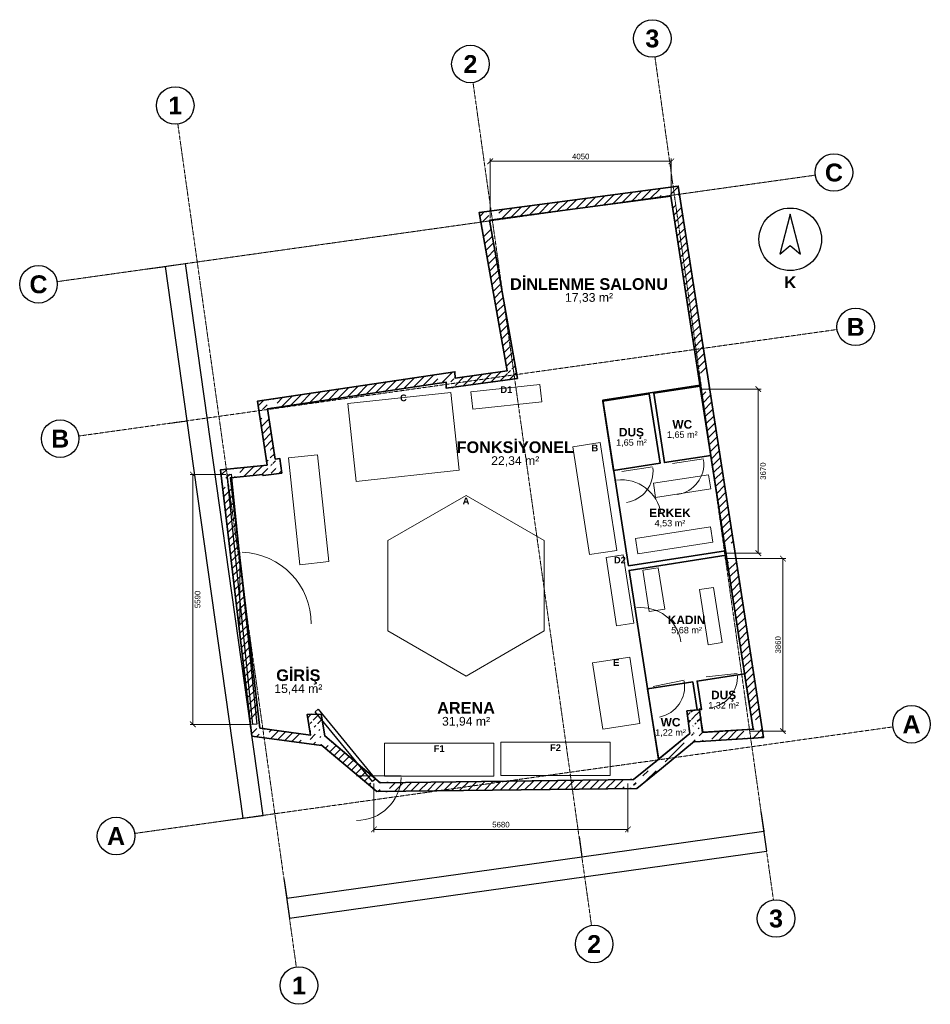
# Model space of a CAD drawing. Header units: millimetres. Extents: x -4681 to 15681, y -5011 to 17012.
import ezdxf
from ezdxf.enums import TextEntityAlignment as Align

# ---------------------------------------------------------------- set-up
doc = ezdxf.new("R2010")
doc.units = ezdxf.units.MM
doc.linetypes.add('DASHDOT', pattern=[3.556, 2.54, -0.508, 0, -0.508])
for name, color, linetype, lineweight in [('A-CEPHE', 5, 'Continuous', 25), ('A-DUVAR-MEVCUT', 8, 'Continuous', 35), ('A-DUVAR-YENI', 1, 'Continuous', 35), ('A-EKIPMAN', 9, 'Continuous', 18), ('A-KAPI', 8, 'Continuous', 18), ('A-MOBILYA', 9, 'Continuous', 18), ('A-YAZI', 7, 'Continuous', 13), ('G-AKS-BALON', 8, 'Continuous', 25), ('G-AKS-HAT', 8, 'DASHDOT', 18), ('G-KUZEY', 7, 'Continuous', 25), ('G-OLCU', 7, 'Continuous', 13), ('G-OLCU-ZINCIR', 7, 'Continuous', 13)]:
    doc.layers.add(name, color=color, linetype=linetype, lineweight=lineweight)
doc.styles.add('GYM', font='arial.ttf')
doc.styles.add('GYM-B', font='arialbd.ttf')
doc.styles.add('OpenSansCondensed-Light', font='OpenSansCondensed-Light.ttf')
doc.dimstyles.new('EZDXF', dxfattribs={"dimtxt": 0.25, "dimasz": 0.175, "dimexe": 0.375, "dimexo": 0.125, "dimgap": 0.1, "dimtad": 1, "dimlfac": 100, "dimzin": 12, "dimdsep": 46, "dimtxsty": 'OpenSansCondensed-Light', "dimblk": 'ARCHTICK', "dimcen": 2.5, "dimazin": 3, "dimtfac": 0.5, "dimtmove": 2, "dimatfit": 3, "dimarcsym": 0})
doc.dimstyles.new('GYM-50', dxfattribs={"dimscale": 50, "dimtxt": 2.5, "dimasz": 2.5, "dimexe": 1.25, "dimexo": 1.5, "dimgap": 0.9, "dimtad": 1, "dimdec": 0, "dimtxsty": 'GYM', "dimblk": 'ARCHTICK', "dimcen": 2.5, "dimclrd": 7, "dimclre": 7, "dimclrt": 7, "dimazin": 3, "dimtfac": 1, "dimtmove": 0, "dimatfit": 3, "dimlwd": 18, "dimlwe": 13, "dimarcsym": 0})

# ---------------------------------------------------------------- blocks, each defined once
blk = doc.blocks.new('G_KUZEY')
blk.add_lwpolyline([(0, 560), (-230, -330), (0, -140), (230, -330)], close=True)
blk.add_circle((0, 0), 700)
at = {"style": 'GYM-B'}
blk.add_text('K', height=260, dxfattribs=at).set_placement((0, -960), align=Align.MIDDLE_CENTER)
blk = doc.blocks.new('_ARCHTICK')
at = {"color": 0, "linetype": 'ByBlock', "const_width": 0.15}
blk.add_lwpolyline([(-0.5, -0.5), (0.5, 0.5)], dxfattribs=at)

msp = doc.modelspace()

# ---------------------------------------------------------------- hatches: boundary and pattern name
at = {"layer": 'A-DUVAR-MEVCUT'}
h = msp.add_hatch(dxfattribs=at)
h.set_pattern_fill('ANSI31', scale=40)
h.paths.add_polyline_path([(755.9, 6839.6), (760.1, 6814), (957.4615, 6846.37962), (953.2615, 6871.97962)])
h.paths.add_polyline_path([(970.1, 6843.47545), (760.1, 6814), (755.9, 6839.6), (550.1, 6819.23615), (550.1, 7020.21287), (588.37327, 7024), (970.1, 7024)])
h.paths.add_polyline_path([(760.1, 6814), (1177.6, 6872.6), (1149.80064, 7070.65857), (732.30064, 7012.05857)])
h.paths.add_polyline_path([(1148.79926, 7082.6), (1177.6, 6872.6), (967.6, 6843.12455), (967.6, 7082.6)])
h.paths.add_polyline_path([(1177.6, 6872.6), (1133, 7197.8), (934.85479, 7170.6251), (979.45479, 6845.4251)])
h.paths.add_polyline_path([(998.71736, 7407.8), (1032.1, 7184.8), (1133, 7197.8), (1161.80074, 6987.8), (923, 6987.8), (923, 7407.8)])
h.paths.add_polyline_path([(1133, 7197.8), (1032.1, 7184.8), (1057.65684, 6986.4396), (1158.55684, 6999.4396)])
h.paths.add_polyline_path([(1000.66343, 7394.8), (1032.1, 7184.8), (1133, 7197.8), (1163.58364, 6974.8), (822.1, 6974.8), (822.1, 7047.12719), (850.06655, 7049.89447), (822.1, 7236.71433), (822.1, 7394.8)])
h.paths.add_polyline_path([(1032.1, 7184.8), (863.6, 8310.4), (665.80397, 8280.79034), (834.30397, 7155.19034)])
h.paths.add_polyline_path([(1073.6, 8341.83924), (863.6, 8310.4), (895.03657, 8100.4), (692.80804, 8100.4), (653.6, 8362.31433), (653.6, 8481.18967), (915.50741, 8520.4), (1073.6, 8520.4)])
h.paths.add_polyline_path([(863.6, 8310.4), (4855.3, 8908), (4825.68788, 9105.79566), (833.98788, 8508.19566)])
h.paths.add_polyline_path([(4645.3, 9078.78967), (4907.20741, 9118), (5050.72489, 9118), (5053.40565, 8996.24161), (5065.3, 8997.89562), (5065.3, 8795.97116), (4858.4, 8767.2), (4855.3, 8908), (4645.3, 8876.56076)])
h.paths.add_polyline_path([(4855.3, 8908), (4858.4, 8767.2), (5058.35154, 8771.60234), (5055.25154, 8912.40234)])
h.paths.add_polyline_path([(5068.4, 8977.2), (5068.4, 8796.40224), (4858.4, 8767.2), (4855.3, 8908), (4648.4, 8877.02487), (4648.4, 8977.2)])
h.paths.add_polyline_path([(4858.4, 8767.2), (6449.1, 8988.4), (6421.55341, 9186.49388), (4830.85341, 8965.29388)])
h.paths.add_polyline_path([(6412.11555, 9198.4), (6449.1, 8988.4), (6239.1, 8959.19776), (6239.1, 9198.4)])
h.paths.add_polyline_path([(6449.1, 8988.4), (5826, 12526.4), (5629.03136, 12491.71058), (6252.13136, 8953.71058)])
h.paths.add_polyline_path([(6036, 12554.40138), (5826, 12526.4), (5862.98445, 12316.4), (5659.90644, 12316.4), (5616, 12565.70346), (5616, 12700.16874), (5887.72105, 12736.4), (6036, 12736.4)])
h.paths.add_polyline_path([(5826, 12526.4), (9875.8, 13066.4), (9849.36597, 13264.64541), (5799.56597, 12724.64541)])
h.paths.add_polyline_path([(9908.3115, 12856.4), (9875.8, 13066.4), (9665.8, 13038.39862), (9665.8, 13240.16874), (9937.52105, 13276.4), (10045.67113, 13276.4), (10085.8, 13017.19747), (10085.8, 12856.4)])
h.paths.add_polyline_path([(9875.8, 13066.4), (10521.21197, 8897.52123), (10718.85739, 8928.12004), (10073.44542, 13096.99881)])
h.paths.add_polyline_path([(10553.73829, 8687.52123), (10521.21197, 8897.52123), (10488.70047, 9107.52123), (10691.0831, 9107.52123), (10718.85634, 8928.12685), (10731.21197, 8848.35507), (10731.21197, 8687.52123)])
h.paths.add_polyline_path([(10521.21197, 8897.52123), (11110.70061, 5091.60025), (11308.34393, 5122.21268), (10718.85528, 8928.13366)])
h.paths.add_polyline_path([(11143.22349, 4881.60025), (11110.70061, 5091.60025), (11078.17429, 5301.60025), (11280.55908, 5301.60025), (11308.34393, 5122.21268), (11320.70061, 5042.42563), (11320.70061, 4881.60025)])
h.paths.add_polyline_path([(11110.70061, 5091.60025), (11722.09975, 1143.79998), (11919.74355, 1174.40925), (11308.34442, 5122.20951)])
h.paths.add_polyline_path([(11512.09975, 1130.5534), (11722.09975, 1143.79998), (11689.57687, 1353.79998), (11891.96116, 1353.79998), (11932.09975, 1094.62537), (11932.09975, 956.64906), (11569.86991, 933.79998), (11512.09975, 933.79998)])
h.paths.add_polyline_path([(11722.09975, 1143.79998), (10588.6, 1072.3), (10601.19077, 872.69671), (11734.69052, 944.1967)])
h.paths.add_polyline_path([(10378.6, 1282.3), (10561.73131, 1282.3), (10588.6, 1072.3), (10798.6, 1085.54658), (10798.6, 885.14908), (10436.37017, 862.3), (10413.83831, 862.3), (10411.93809, 877.15172), (10393.83456, 862.3), (10378.6, 862.3)])
h.paths.add_polyline_path([(10588.6, 1072.3), (10524, 1577.2), (10325.61719, 1551.81769), (10390.21719, 1046.91769)])
h.paths.add_polyline_path([(10314, 1367.2), (10314, 1558.4237), (10524, 1577.2), (10550.86869, 1367.2)])
h.paths.add_polyline_path([(10524, 1577.2), (10238.8, 1551.7), (10256.61114, 1352.49467), (10541.81114, 1377.99467)])
h.paths.add_polyline_path([(10448.8, 1341.7), (10265.66869, 1341.7), (10238.8, 1551.7), (10448.8, 1570.4763)])
h.paths.add_polyline_path([(10238.8, 1551.7), (10303.4, 1046.8), (10501.78281, 1072.18231), (10437.18281, 1577.08231)])
h.paths.add_polyline_path([(10093.4, 874.52078), (10303.4, 1046.8), (10276.53131, 1256.8), (10513.4, 1256.8), (10513.4, 867.15896), (10414.0187, 860.89009), (10411.93809, 877.15172), (10362.7513, 836.8), (10093.4, 836.8)])
h.paths.add_polyline_path([(10303.4, 1046.8), (9540.39155, 420.84523), (9667.24235, 266.22027), (10430.25079, 892.17505)])
h.paths.add_polyline_path([(9330.39155, 248.48705), (9540.39155, 420.84523), (9750.39155, 593.12445), (9750.39155, 334.43399), (9667.25972, 266.23453), (9599.77378, 210.84523), (9330.39155, 210.84523)])
h.paths.add_polyline_path([(9540.39155, 420.84523), (9046.39991, 15.4), (9173.28544, -139.19645), (9667.27708, 266.24878)])
h.paths.add_polyline_path([(9256.39991, -70.97998), (9119.02362, -183.73201), (8836.39991, -187.16739), (8836.39991, 12.84738), (9046.39991, 15.4), (9256.39991, 187.75817)])
h.paths.add_polyline_path([(9046.39991, 15.4), (3378.1, -53.5), (3380.53088, -253.48523), (9048.83079, -184.58523)])
h.paths.add_polyline_path([(3588.1, -250.96216), (3305.96755, -254.39157), (3168.1, -137.88881), (3168.1, 123.95713), (3378.1, -53.5), (3588.1, -50.94738)])
h.paths.add_polyline_path([(3378.1, -53.5), (2141.7, 991.3), (2012.61127, 838.53842), (3249.01127, -206.26158)])
h.paths.add_polyline_path([(1931.7, 796.08633), (1931.7, 1201.3), (2106.4269, 1201.3), (2141.7, 991.3), (2351.7, 813.84287), (2351.7, 781.3), (2080.34632, 781.3), (2063.38451, 795.63331), (2065.78953, 781.3), (2040.70597, 781.3)])
h.paths.add_polyline_path([(2141.7, 991.3), (2059.9, 1478.3), (1862.66297, 1445.17066), (1944.46297, 958.17066)])
h.paths.add_polyline_path([(1849.9, 1268.3), (1849.9, 1473.66617), (2059.9, 1478.3), (2095.1731, 1268.3)])
h.paths.add_polyline_path([(2059.9, 1478.3), (1747.2, 1471.4), (1751.6121, 1271.44867), (2064.3121, 1278.34867)])
h.paths.add_polyline_path([(1957.2, 1261.4), (1782.43643, 1261.4), (1747.2, 1471.4), (1957.2, 1476.03383)])
h.paths.add_polyline_path([(1747.2, 1471.4), (1824.2, 1012.5), (2021.44265, 1045.59585), (1944.44265, 1504.49585)])
h.paths.add_polyline_path([(2034.2, 1222.5), (2034.2, 802.5), (1884.41791, 802.5), (1614.2, 839.15424), (1614.2, 1040.98586), (1824.2, 1012.5), (1788.96357, 1222.5)])
h.paths.add_polyline_path([(1824.2, 1012.5), (688.9, 1166.5), (662.01681, 968.315), (1797.31681, 814.315)])
h.paths.add_polyline_path([(664.28409, 1376.5), (688.9, 1166.5), (898.9, 1138.01414), (898.9, 956.5), (749.11791, 956.5), (508.31777, 989.16381), (478.9, 1240.12882), (478.9, 1376.5)])
h.paths.add_polyline_path([(688.9, 1166.5), (32.3, 6768), (-166.33998, 6744.7157), (490.26002, 1143.2157)])
h.paths.add_polyline_path([(242.3, 6788.77944), (32.3, 6768), (56.91591, 6558), (-144.45343, 6558), (-177.7, 6841.62882), (-177.7, 6948.19728), (123.49059, 6978), (242.3, 6978)])
h.paths.add_polyline_path([(32.3, 6768), (755.9, 6839.6), (736.20624, 7038.62803), (12.60624, 6967.02803)])
h.paths.add_polyline_path([(965.9, 6842.88594), (760.1, 6814), (755.9, 6839.6), (545.9, 6818.82056), (545.9, 7019.79728), (847.09059, 7049.6), (965.9, 7049.6)])

# ---------------------------------------------------------------- linework, layer by layer
at = {"layer": 'A-CEPHE'}
for points in [[(-44.75972, 6835.35588), (44.75972, 6844.64412), (624.75972, 1254.64412), (535.24028, 1245.35588)], [(3274.7883, 28.54425), (3205.2117, -28.54425), (1925.2117, 1531.45575), (1994.7883, 1588.54425)]]:
    msp.add_lwpolyline(points, close=True, dxfattribs=at)
at = {"layer": 'A-DUVAR-MEVCUT'}
for points in [[(850.06655, 7049.89447), (636.19468, 8478.58391), (5050.25338, 9139.41551), (5053.40565, 8996.24161), (6216.16446, 9157.93285), (5592.86181, 12697.08349), (10043.48371, 13290.52905), (10718.85634, 8928.12685), (11308.34393, 5122.21268), (11953.26152, 957.98393), (10414.0187, 860.89009), (10411.93809, 877.15172), (9667.25972, 266.23453), (9119.02362, -183.73201), (3305.96755, -254.39157), (2063.38451, 795.63331), (2066.37374, 777.81824), (508.31777, 989.16381), (-190.04858, 6946.9754)], [(755.9, 6839.6), (760.1, 6814), (1177.6, 6872.6), (1133, 7197.8), (1032.1, 7184.8), (863.6, 8310.4), (4855.3, 8908), (4858.4, 8767.2), (6449.1, 8988.4), (5826, 12526.4), (9875.8, 13066.4), (10521.21197, 8897.52123), (11110.70061, 5091.60025), (11722.09975, 1143.79998), (10588.6, 1072.3), (10524, 1577.2), (10238.8, 1551.7), (10303.4, 1046.8), (9540.39155, 420.84523), (9046.39991, 15.4), (3378.1, -53.5), (2141.7, 991.3), (2059.9, 1478.3), (1747.2, 1471.4), (1824.2, 1012.5), (688.9, 1166.5), (32.3, 6768)]]:
    msp.add_lwpolyline(points, close=True, dxfattribs=at)
at = {"layer": 'A-DUVAR-YENI'}
for points in [[(8930.5, 4795.6), (11104.4, 5132.3), (10530.7, 8838.2), (8357, 8498.9)], [(10533.7597, 8818.43543), (10774.09896, 7265.92841), (9736.47089, 7105.29612), (9496.13163, 8657.80313)], [(8359.63796, 8481.86573), (9397.30877, 8642.50464), (9637.64804, 7089.99763), (8600.06013, 6929.37155)], [(9603.6, 472.7), (10303.4, 1046.8), (10238.8, 1551.7), (10524, 1577.2), (10588.6, 1072.3), (11722.1, 1143.8), (11119.9, 5032.3), (8946.3, 4695.3)], [(10558.66058, 1306.30024), (10524, 1577.2), (10518.6784, 1598.06857), (10541.29725, 1580.38314), (10565.99976, 1584.22839), (10467.44979, 2217.32911), (11530.22557, 2382.76331), (11722.1, 1143.8), (10595.02255, 1072.70513)], [(10303.4, 1046.8), (9634.05044, 497.68085), (9600.5238, 492.46201), (9358.88817, 2044.76779), (10368.63975, 2201.94811), (10466.6872, 1572.07561), (10238.8, 1551.7)]]:
    msp.add_lwpolyline(points, close=True, dxfattribs=at)
at = {"layer": 'A-EKIPMAN'}
for points in [[(6991.3334, 8468.45876), (6949.89041, 8856.25055), (5408.6666, 8691.54124), (5450.10959, 8303.74945)], [(4960.45095, 8673.31202), (2653.58692, 8426.77938), (2839.54905, 6686.68798), (5146.41308, 6933.22062)], [(8301.8949, 7552.8534), (7689.02869, 7459.07169), (8058.1051, 5047.1466), (8670.97131, 5140.92831)], [(5300, 6369.88661), (3550.72689, 5359.9433), (3550.72689, 3340.0567), (5300, 2330.11339), (7049.27311, 3340.0567), (7049.27311, 5359.9433)], [(8815.52917, 5045.57862), (8430.01656, 4986.5869), (8664.47083, 3454.42138), (9049.98344, 3513.4131)], [(9188.61305, 1272.15913), (8961.72182, 2754.89996), (8131.38695, 2627.84087), (8358.27818, 1145.10004)], [(5925, 90), (5925, 830), (3475, 830), (3475, 90)], [(8525, 110), (8525, 850), (6075, 850), (6075, 110)]]:
    msp.add_lwpolyline(points, close=True, dxfattribs=at)
at = {"layer": 'A-KAPI'}
for p, q in [((9917.12007, 7082.45496), (10608.87993, 7189.54504)), ((8781.12007, 6906.45496), (9472.87993, 7013.54504)), ((8771.84363, 5822.29723), (8634.15637, 6711.70277)), ((240, 3500), (240, 5100)), ((9215.84363, 2962.29723), (9078.15637, 3851.70277)), ((9487.90509, 2099.81993), (10174.09491, 2238.18007)), ((10668.18123, 2313.98587), (11363.81877, 2392.01413)), ((2850, 100), (3850, 100))]:
    msp.add_line(p, q, dxfattribs=at)
for centre, radius, start, end in [((9917.12007, 7082.45496), 700, -81.2, 6.8), ((8781.12007, 6906.45496), 700, -81.2, 6.8), ((8771.84363, 5822.29723), 900, 8.8, 96.8), ((240, 3500), 1600, 0, 88), ((9215.84363, 2962.29723), 900, 8.8, 96.8), ((9487.90509, 2099.81993), 700, -78.6, 9.4), ((10668.18123, 2313.98587), 700, -83.6, 4.4), ((2850, 100), 1000, -90, -2)]:
    msp.add_arc(centre, radius, start, end, dxfattribs=at)
at = {"layer": 'A-MOBILYA'}
for points in [[(1977.78546, 7277.39803), (1331.34623, 7209.45452), (1582.21454, 4822.60197), (2228.65377, 4890.54548)], [(9489.35099, 6642.46888), (9538.32954, 6326.23938), (10773.60105, 6517.56185), (10724.6225, 6833.79135)], [(9088.02588, 5411.53909), (9141.59617, 5065.66307), (10821.56543, 5325.86162), (10767.99514, 5671.73765)], [(9599.46699, 4752.47771), (9253.63184, 4698.64419), (9397.44426, 3774.77028), (9743.27941, 3828.60381)], [(10836.46976, 4315.03583), (10520.27762, 4265.81661), (10712.54022, 3030.69107), (11028.73235, 3079.91029)]]:
    msp.add_lwpolyline(points, close=True, dxfattribs=at)
at = {"layer": 'G-AKS-BALON'}
for centre in [(9465.50993, 16592.49282), (5397.82498, 16020.81698), (-1203.03989, 15093.12592), (13526.91556, 13594.11197), (-4260.93918, 11094.19201), (14012.17862, 10141.28591), (-3775.67612, 7641.36596), (15261.38468, 1252.72295), (-2526.47006, -1247.19701), (12231.91446, -3091.49818), (8164.22951, -3663.17402), (1563.36464, -4590.86508)]:
    msp.add_circle(centre, 420, dxfattribs=at)
at = {"layer": 'G-AKS-HAT'}
for p, q in [((12173.46176, -2675.58559), (9523.96264, 16176.58023)), ((8105.77681, -3247.26143), (5456.27769, 15604.90439)), ((1504.91193, -4174.95249), (-1144.58719, 14677.21333)), ((-3845.02659, 11152.64471), (13111.00298, 13535.65926)), ((-3359.76353, 7699.81866), (13596.26603, 10082.83321)), ((-2110.55747, -1188.7443), (14845.47209, 1194.27024))]:
    msp.add_line(p, q, dxfattribs=at)

# ---------------------------------------------------------------- block references
at = {"layer": 'G-KUZEY'}
msp.add_blockref('G_KUZEY', (12550, 12100), dxfattribs=at)

# ---------------------------------------------------------------- texts
at = {"layer": 'A-EKIPMAN', "style": 'GYM-B'}
for s, p in [('D1', (6200, 8736.25055)), ('C', (3900, 8553.31202)), ('B', (8180, 7432.8534)), ('A', (5300, 6249.88661)), ('D2', (8740, 4925.57862)), ('E', (8660, 2634.89996)), ('F1', (4700, 710)), ('F2', (7300, 730))]:
    msp.add_text(s, height=150, dxfattribs=at).set_placement(p, align=Align.MIDDLE_CENTER)
at = {"layer": 'A-YAZI'}
for s, height, style, p in [('DİNLENME SALONU', 260, 'GYM-B', (8050, 11100)), ('17,33 m²', 195, 'GYM', (8050, 10800)), ('WC', 190, 'GYM-B', (10135.11529, 7961.86577)), ('DUŞ', 190, 'GYM-B', (8998.66203, 7785.93168)), ('1,65 m²', 145, 'GYM', (10135.11529, 7731.86577)), ('FONKSİYONEL', 260, 'GYM-B', (6400, 7450)), ('1,65 m²', 145, 'GYM', (8998.66203, 7555.93168)), ('22,34 m²', 195, 'GYM', (6400, 7150)), ('ERKEK', 190, 'GYM-B', (9859.90516, 5981.42476)), ('4,53 m²', 145, 'GYM', (9859.90516, 5751.42476)), ('KADIN', 190, 'GYM-B', (10231.05136, 3588.43966)), ('5,68 m²', 145, 'GYM', (10231.05136, 3358.43966)), ('GİRİŞ', 260, 'GYM-B', (1550, 2350)), ('15,44 m²', 195, 'GYM', (1550, 2050)), ('DUŞ', 190, 'GYM-B', (11059.72246, 1907.69884)), ('1,32 m²', 145, 'GYM', (11059.72246, 1677.69884)), ('ARENA', 260, 'GYM-B', (5300, 1620)), ('31,94 m²', 195, 'GYM', (5300, 1320)), ('WC', 190, 'GYM-B', (9873.01863, 1299.25)), ('1,22 m²', 145, 'GYM', (9873.01863, 1069.25))]:
    msp.add_text(s, height=height, dxfattribs=dict(at, style=style)).set_placement(p, align=Align.MIDDLE_CENTER)
at = {"layer": 'G-AKS-BALON', "style": 'GYM-B'}
for s, p in [('3', (9465.50993, 16592.49282)), ('2', (5397.82498, 16020.81698)), ('1', (-1203.03989, 15093.12592)), ('C', (13526.91556, 13594.11197)), ('C', (-4260.93918, 11094.19201)), ('B', (14012.17862, 10141.28591)), ('B', (-3775.67612, 7641.36596)), ('A', (15261.38468, 1252.72295)), ('A', (-2526.47006, -1247.19701)), ('3', (12231.91446, -3091.49818)), ('2', (8164.22951, -3663.17402)), ('1', (1563.36464, -4590.86508))]:
    msp.add_text(s, height=399, dxfattribs=at).set_placement(p, align=Align.MIDDLE_CENTER)

# ---------------------------------------------------------------- dimensions: what is measured, and where the dimension line sits
at = {"layer": 'G-OLCU'}
for base, p1, p2 in [((5840, 13845), (5840, 12500), (9890, 12990)), ((3240, -1100), (3240, 0), (8920, 0))]:
    msp.add_linear_dim(base=base, p1=p1, p2=p2, dimstyle='GYM-50', dxfattribs=at).render()
for base, p1, p2 in [((11835, 8750), (10470, 8750), (11000, 5080)), ((-810, 6840), (0, 6840), (580, 1250)), ((12385, 1100), (11560, 1100), (11010, 4960))]:
    msp.add_linear_dim(base=base, p1=p1, p2=p2, angle=90, dimstyle='GYM-50', dxfattribs=at).render()
at = {"layer": 'G-OLCU-ZINCIR'}
for base, p1, p2, angle in [((761.21992, -785.14231), (-130.02134, -910.3981), (-1864.49045, 11430.99092), 98), ((-933.60676, 8040.79276), (-1379.2274, 7978.16486), (-1864.49045, 11430.99092), 98), ((315.599294, -847.770206), (-130.021337, -910.398102), (-1379.227396, 7978.164864), 98), ((1351.82152, -3085.65762), (1226.56573, -2194.41635), (11895.11555, -695.04946), 8), ((7890.0585, -1712.34593), (7827.43061, -1266.72529), (11895.11555, -695.04946), 8), ((1289.19363, -2640.03698), (1226.56573, -2194.41635), (7827.43061, -1266.72529), 8)]:
    msp.add_linear_dim(base=base, p1=p1, p2=p2, angle=angle, dimstyle='EZDXF', dxfattribs=at).render()

doc.saveas('drawing.dxf')
